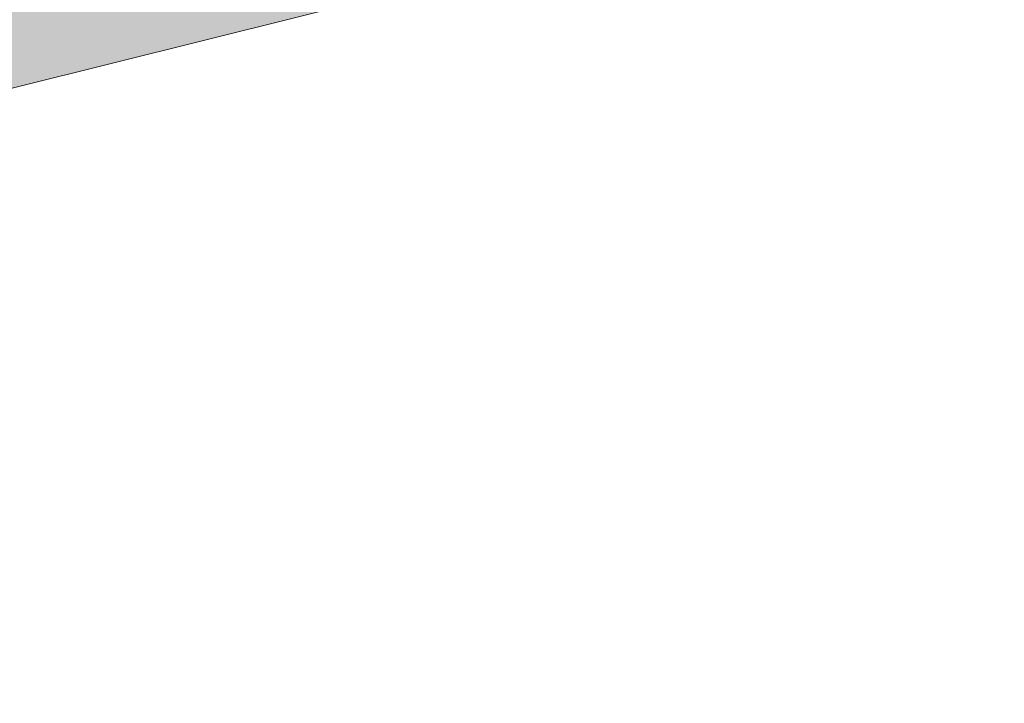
# Model space of a CAD drawing. Header units: metres. Extents: x 190798 to 192239, y 307689 to 310000.
# Tile 54 of 107: x 191399 to 191464, y 309441 to 309486. Entities that reach past the tile are written whole.
import ezdxf

# ---------------------------------------------------------------- set-up
doc = ezdxf.new("R2010")
doc.units = ezdxf.units.M
doc.layers.add('B-WE-OG-INFO_EIS VOORZORGSMAATREGEL_ENEXIS NETBEHEER BV-GV', color=7, linetype='Continuous', lineweight=18, true_color=0xfa194b)
doc.layers.add('B-WE-OG-INFO_EIS VOORZORGSMAATREGEL_ENEXIS NETBEHEER BV-V', color=7, linetype='Continuous', lineweight=18, true_color=0xfa194b, transparency=0.8)

msp = doc.modelspace()

# ---------------------------------------------------------------- hatches: boundary and pattern name
at = {"layer": 'B-WE-OG-INFO_EIS VOORZORGSMAATREGEL_ENEXIS NETBEHEER BV-V'}
msp.add_hatch(color=256, dxfattribs=at).paths.add_polyline_path([(191175.538, 309414.261), (191145.024, 309434.561), (191100.049, 309525.636), (191104.155, 309527.635), (191115.358, 309526.7), (191129.667, 309520.958), (191140.014, 309512.607), (191160.996, 309484.121), (191286.375, 309526.029), (191474.941, 309572.474), (191529.243, 309514.435), (191304.975, 309458.542)])

# ---------------------------------------------------------------- linework, layer by layer
at = {"layer": 'B-WE-OG-INFO_EIS VOORZORGSMAATREGEL_ENEXIS NETBEHEER BV-GV', "flags": 128}
msp.add_lwpolyline([(191175.538, 309414.261), (191145.024, 309434.561), (191100.049, 309525.636), (191104.155, 309527.635), (191115.358, 309526.7), (191129.667, 309520.958), (191140.014, 309512.607), (191160.996, 309484.121), (191286.375, 309526.029), (191474.941, 309572.474), (191529.243, 309514.435), (191304.975, 309458.542)], close=True, dxfattribs=at)

doc.saveas('drawing.dxf')
